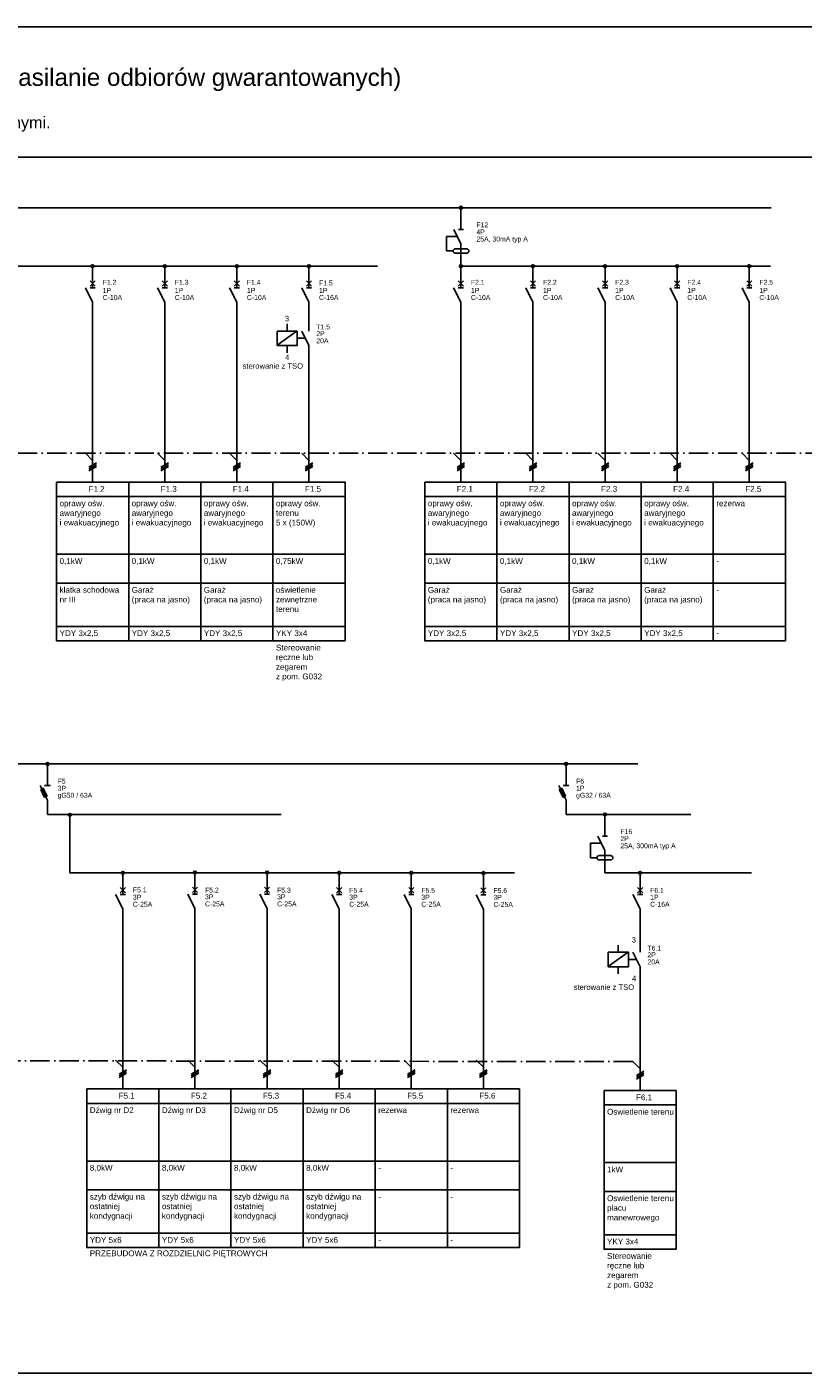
# Model space of a CAD drawing. Header units: centimetres. Extents: x -4250 to -484, y 169 to 6592.
# Tile 33 of 178: x -2501 to -2258, y 1884 to 2304. Entities that reach past the tile are written whole.
import ezdxf

# ---------------------------------------------------------------- set-up
doc = ezdxf.new("R2010")
doc.units = ezdxf.units.CM
doc.linetypes.add('ACAD_ISO10W100', pattern=[18, 12, -3, 0, -3])
doc.layers.add('1', color=7, linetype='Continuous')
doc.styles.add('ARIAL', font='arial.ttf')

msp = doc.modelspace()

# ---------------------------------------------------------------- linework, layer by layer
for p, q in [((-2680.4398, 2304.1735), (-2039.0487, 2304.1735)), ((-2680.4398, 1884.1735), (-2039.0487, 1884.1735))]:
    msp.add_line(p, q)
at = {"linetype": 'ACAD_ISO10W100', "ltscale": 0.5}
msp.add_line((-2311.4675, 1981.3408), (-2670.4398, 1981.8398), dxfattribs=at)
msp.add_lwpolyline([(-2612.4953, 2171.1502), (-2049.0487, 2171.1502)], dxfattribs=at)
at = {"color": 1}
for points in [[(-2491.2801, 2162.1412), (-2468.7801, 2162.1412), (-2468.7801, 2157.6412), (-2491.2801, 2157.6412), (-2491.2801, 2162.1412)], [(-2468.7801, 2162.1412), (-2446.2801, 2162.1412), (-2446.2801, 2157.6412), (-2468.7801, 2157.6412), (-2468.7801, 2162.1412)], [(-2446.2801, 2162.1412), (-2423.7801, 2162.1412), (-2423.7801, 2157.6412), (-2446.2801, 2157.6412), (-2446.2801, 2162.1412)], [(-2423.7801, 2162.1412), (-2401.2801, 2162.1412), (-2401.2801, 2157.6412), (-2423.7801, 2157.6412), (-2423.7801, 2162.1412)], [(-2376.3864, 2162.1412), (-2353.8864, 2162.1412), (-2353.8864, 2157.6412), (-2376.3864, 2157.6412), (-2376.3864, 2162.1412)], [(-2353.8864, 2162.1412), (-2331.3864, 2162.1412), (-2331.3864, 2157.6412), (-2353.8864, 2157.6412), (-2353.8864, 2162.1412)], [(-2331.3864, 2162.1412), (-2308.8864, 2162.1412), (-2308.8864, 2157.6412), (-2331.3864, 2157.6412), (-2331.3864, 2162.1412)], [(-2308.8864, 2162.1412), (-2286.3864, 2162.1412), (-2286.3864, 2157.6412), (-2308.8864, 2157.6412), (-2308.8864, 2162.1412)], [(-2286.3864, 2162.1412), (-2263.8864, 2162.1412), (-2263.8864, 2157.6412), (-2286.3864, 2157.6412), (-2286.3864, 2162.1412)], [(-2491.2801, 2157.6412), (-2468.7801, 2157.6412), (-2468.7801, 2139.6412), (-2491.2801, 2139.6412), (-2491.2801, 2157.6412)], [(-2468.7801, 2157.6412), (-2446.2801, 2157.6412), (-2446.2801, 2139.6412), (-2468.7801, 2139.6412), (-2468.7801, 2157.6412)], [(-2446.2801, 2157.6412), (-2423.7801, 2157.6412), (-2423.7801, 2139.6412), (-2446.2801, 2139.6412), (-2446.2801, 2157.6412)], [(-2423.7801, 2157.6412), (-2401.2801, 2157.6412), (-2401.2801, 2139.6412), (-2423.7801, 2139.6412), (-2423.7801, 2157.6412)], [(-2376.3864, 2157.6412), (-2353.8864, 2157.6412), (-2353.8864, 2139.6412), (-2376.3864, 2139.6412), (-2376.3864, 2157.6412)], [(-2353.8864, 2157.6412), (-2331.3864, 2157.6412), (-2331.3864, 2139.6412), (-2353.8864, 2139.6412), (-2353.8864, 2157.6412)], [(-2331.3864, 2157.6412), (-2308.8864, 2157.6412), (-2308.8864, 2139.6412), (-2331.3864, 2139.6412), (-2331.3864, 2157.6412)], [(-2308.8864, 2157.6412), (-2286.3864, 2157.6412), (-2286.3864, 2139.6412), (-2308.8864, 2139.6412), (-2308.8864, 2157.6412)], [(-2286.3864, 2157.6412), (-2263.8864, 2157.6412), (-2263.8864, 2139.6412), (-2286.3864, 2139.6412), (-2286.3864, 2157.6412)], [(-2491.2801, 2139.6412), (-2468.7801, 2139.6412), (-2468.7801, 2130.6412), (-2491.2801, 2130.6412), (-2491.2801, 2139.6412)], [(-2468.7801, 2139.6412), (-2446.2801, 2139.6412), (-2446.2801, 2130.6412), (-2468.7801, 2130.6412), (-2468.7801, 2139.6412)], [(-2446.2801, 2139.6412), (-2423.7801, 2139.6412), (-2423.7801, 2130.6412), (-2446.2801, 2130.6412), (-2446.2801, 2139.6412)], [(-2423.7801, 2139.6412), (-2401.2801, 2139.6412), (-2401.2801, 2130.6412), (-2423.7801, 2130.6412), (-2423.7801, 2139.6412)], [(-2376.3864, 2139.6412), (-2353.8864, 2139.6412), (-2353.8864, 2130.6412), (-2376.3864, 2130.6412), (-2376.3864, 2139.6412)], [(-2353.8864, 2139.6412), (-2331.3864, 2139.6412), (-2331.3864, 2130.6412), (-2353.8864, 2130.6412), (-2353.8864, 2139.6412)], [(-2331.3864, 2139.6412), (-2308.8864, 2139.6412), (-2308.8864, 2130.6412), (-2331.3864, 2130.6412), (-2331.3864, 2139.6412)], [(-2308.8864, 2139.6412), (-2286.3864, 2139.6412), (-2286.3864, 2130.6412), (-2308.8864, 2130.6412), (-2308.8864, 2139.6412)], [(-2286.3864, 2139.6412), (-2263.8864, 2139.6412), (-2263.8864, 2130.6412), (-2286.3864, 2130.6412), (-2286.3864, 2139.6412)], [(-2491.2801, 2130.6412), (-2468.7801, 2130.6412), (-2468.7801, 2117.1412), (-2491.2801, 2117.1412), (-2491.2801, 2130.6412)], [(-2468.7801, 2130.6412), (-2446.2801, 2130.6412), (-2446.2801, 2117.1412), (-2468.7801, 2117.1412), (-2468.7801, 2130.6412)], [(-2446.2801, 2130.6412), (-2423.7801, 2130.6412), (-2423.7801, 2117.1412), (-2446.2801, 2117.1412), (-2446.2801, 2130.6412)], [(-2423.7801, 2130.6412), (-2401.2801, 2130.6412), (-2401.2801, 2117.1412), (-2423.7801, 2117.1412), (-2423.7801, 2130.6412)], [(-2376.3864, 2130.6412), (-2353.8864, 2130.6412), (-2353.8864, 2117.1412), (-2376.3864, 2117.1412), (-2376.3864, 2130.6412)], [(-2353.8864, 2130.6412), (-2331.3864, 2130.6412), (-2331.3864, 2117.1412), (-2353.8864, 2117.1412), (-2353.8864, 2130.6412)], [(-2331.3864, 2130.6412), (-2308.8864, 2130.6412), (-2308.8864, 2117.1412), (-2331.3864, 2117.1412), (-2331.3864, 2130.6412)], [(-2308.8864, 2130.6412), (-2286.3864, 2130.6412), (-2286.3864, 2117.1412), (-2308.8864, 2117.1412), (-2308.8864, 2130.6412)], [(-2286.3864, 2130.6412), (-2263.8864, 2130.6412), (-2263.8864, 2117.1412), (-2286.3864, 2117.1412), (-2286.3864, 2130.6412)], [(-2491.2801, 2117.1412), (-2468.7801, 2117.1412), (-2468.7801, 2112.6412), (-2491.2801, 2112.6412), (-2491.2801, 2117.1412)], [(-2468.7801, 2117.1412), (-2446.2801, 2117.1412), (-2446.2801, 2112.6412), (-2468.7801, 2112.6412), (-2468.7801, 2117.1412)], [(-2446.2801, 2117.1412), (-2423.7801, 2117.1412), (-2423.7801, 2112.6412), (-2446.2801, 2112.6412), (-2446.2801, 2117.1412)], [(-2423.7801, 2117.1412), (-2401.2801, 2117.1412), (-2401.2801, 2112.6412), (-2423.7801, 2112.6412), (-2423.7801, 2117.1412)], [(-2376.3864, 2117.1412), (-2353.8864, 2117.1412), (-2353.8864, 2112.6412), (-2376.3864, 2112.6412), (-2376.3864, 2117.1412)], [(-2353.8864, 2117.1412), (-2331.3864, 2117.1412), (-2331.3864, 2112.6412), (-2353.8864, 2112.6412), (-2353.8864, 2117.1412)], [(-2331.3864, 2117.1412), (-2308.8864, 2117.1412), (-2308.8864, 2112.6412), (-2331.3864, 2112.6412), (-2331.3864, 2117.1412)], [(-2308.8864, 2117.1412), (-2286.3864, 2117.1412), (-2286.3864, 2112.6412), (-2308.8864, 2112.6412), (-2308.8864, 2117.1412)], [(-2286.3864, 2117.1412), (-2263.8864, 2117.1412), (-2263.8864, 2112.6412), (-2286.3864, 2112.6412), (-2286.3864, 2117.1412)]]:
    msp.add_lwpolyline(points, dxfattribs=at)
at = {"color": 4}
for points in [[(-2391.8592, 1972.8308), (-2369.3592, 1972.8308), (-2369.3592, 1968.3308), (-2391.8592, 1968.3308), (-2391.8592, 1972.8308)], [(-2369.3592, 1972.8308), (-2346.8592, 1972.8308), (-2346.8592, 1968.3308), (-2369.3592, 1968.3308), (-2369.3592, 1972.8308)], [(-2391.8592, 1968.3308), (-2369.3592, 1968.3308), (-2369.3592, 1950.3308), (-2391.8592, 1950.3308), (-2391.8592, 1968.3308)], [(-2369.3592, 1968.3308), (-2346.8592, 1968.3308), (-2346.8592, 1950.3308), (-2369.3592, 1950.3308), (-2369.3592, 1968.3308)], [(-2391.8592, 1950.3308), (-2369.3592, 1950.3308), (-2369.3592, 1941.3308), (-2391.8592, 1941.3308), (-2391.8592, 1950.3308)], [(-2369.3592, 1950.3308), (-2346.8592, 1950.3308), (-2346.8592, 1941.3308), (-2369.3592, 1941.3308), (-2369.3592, 1950.3308)], [(-2391.8592, 1941.3308), (-2369.3592, 1941.3308), (-2369.3592, 1927.8308), (-2391.8592, 1927.8308), (-2391.8592, 1941.3308)], [(-2369.3592, 1941.3308), (-2346.8592, 1941.3308), (-2346.8592, 1927.8308), (-2369.3592, 1927.8308), (-2369.3592, 1941.3308)], [(-2391.8592, 1927.8308), (-2369.3592, 1927.8308), (-2369.3592, 1923.3308), (-2391.8592, 1923.3308), (-2391.8592, 1927.8308)], [(-2369.3592, 1927.8308), (-2346.8592, 1927.8308), (-2346.8592, 1923.3308), (-2369.3592, 1923.3308), (-2369.3592, 1927.8308)]]:
    msp.add_lwpolyline(points, dxfattribs=at)
at = {"layer": '1'}
for p, q in [((-2614.7453, 2263.5214), (-2049.0487, 2263.5214)), ((-2553.8318, 2247.7714), (-2268.3096, 2247.7714)), ((-2547.2444, 2229.5299), (-2391.1306, 2229.5299)), ((-2365.1355, 2229.5299), (-2268.5404, 2229.5299)), ((-2480.0292, 2213.7799), (-2480.0301, 2162.1412)), ((-2457.5292, 2213.7799), (-2457.5301, 2162.1412)), ((-2435.0292, 2213.7799), (-2435.0301, 2162.1412)), ((-2365.1355, 2213.7799), (-2365.1364, 2162.1412)), ((-2342.6355, 2213.7799), (-2342.6364, 2162.1412)), ((-2320.1355, 2213.7799), (-2320.1364, 2162.1412)), ((-2297.6355, 2213.7799), (-2297.6364, 2162.1412)), ((-2275.1355, 2213.7799), (-2275.1364, 2162.1412)), ((-2412.5301, 2201.0303), (-2412.5301, 2162.1412)), ((-2482.2801, 2171.1502), (-2480.0301, 2168.9002)), ((-2481.2001, 2166.7852), (-2478.8601, 2168.1352)), ((-2481.2001, 2166.2452), (-2478.8601, 2167.5952)), ((-2459.7801, 2171.1502), (-2457.5301, 2168.9002)), ((-2458.7001, 2166.7852), (-2456.3601, 2168.1352)), ((-2458.7001, 2166.2452), (-2456.3601, 2167.5952)), ((-2437.2801, 2171.1502), (-2435.0301, 2168.9002)), ((-2436.2001, 2166.7852), (-2433.8601, 2168.1352)), ((-2436.2001, 2166.2452), (-2433.8601, 2167.5952)), ((-2414.7801, 2171.1502), (-2412.5301, 2168.9002)), ((-2413.7001, 2166.7852), (-2411.3601, 2168.1352)), ((-2413.7001, 2166.2452), (-2411.3601, 2167.5952)), ((-2367.3864, 2171.1502), (-2365.1364, 2168.9002)), ((-2366.3064, 2166.7852), (-2363.9664, 2168.1352)), ((-2366.3064, 2166.2452), (-2363.9664, 2167.5952)), ((-2344.8864, 2171.1502), (-2342.6364, 2168.9002)), ((-2343.8064, 2166.7852), (-2341.4664, 2168.1352)), ((-2343.8064, 2166.2452), (-2341.4664, 2167.5952)), ((-2322.3864, 2171.1502), (-2320.1364, 2168.9002)), ((-2321.3064, 2166.7852), (-2318.9664, 2168.1352)), ((-2321.3064, 2166.2452), (-2318.9664, 2167.5952)), ((-2299.8864, 2171.1502), (-2297.6364, 2168.9002)), ((-2298.8064, 2166.7852), (-2296.4664, 2168.1352)), ((-2298.8064, 2166.2452), (-2296.4664, 2167.5952)), ((-2277.3864, 2171.1502), (-2275.1364, 2168.9002)), ((-2276.3064, 2166.7852), (-2273.9664, 2168.1352)), ((-2276.3064, 2166.2452), (-2273.9664, 2167.5952)), ((-2481.2001, 2165.7052), (-2478.8601, 2167.0552)), ((-2458.7001, 2165.7052), (-2456.3601, 2167.0552)), ((-2436.2001, 2165.7052), (-2433.8601, 2167.0552)), ((-2413.7001, 2165.7052), (-2411.3601, 2167.0552)), ((-2366.3064, 2165.7052), (-2363.9664, 2167.0552)), ((-2343.8064, 2165.7052), (-2341.4664, 2167.0552)), ((-2321.3064, 2165.7052), (-2318.9664, 2167.0552)), ((-2298.8064, 2165.7052), (-2296.4664, 2167.0552)), ((-2276.3064, 2165.7052), (-2273.9664, 2167.0552)), ((-2670.4398, 2074.211), (-2309.8974, 2074.211)), ((-2494.0948, 2058.461), (-2421.23, 2058.461)), ((-2332.3281, 2058.461), (-2293.3472, 2058.461)), ((-2487.1955, 2040.2194), (-2414.0574, 2040.2194)), ((-2414.1114, 2040.2194), (-2348.3651, 2040.2194)), ((-2320.2171, 2040.2194), (-2274.4677, 2040.2194)), ((-2470.6092, 2024.4694), (-2470.6092, 1972.8308)), ((-2448.1092, 2024.5702), (-2448.1092, 1972.8308)), ((-2425.6092, 2024.5702), (-2425.6092, 1972.8308)), ((-2403.1092, 2024.4694), (-2403.1092, 1972.8308)), ((-2309.2175, 2024.4694), (-2309.2175, 2015.4694)), ((-2380.6092, 2024.3483), (-2380.6092, 1972.8308)), ((-2358.1092, 2024.3483), (-2358.1092, 1972.8308)), ((-2309.2175, 2010.9694), (-2309.2175, 1972.3318)), ((-2472.8592, 1981.8398), (-2470.6092, 1979.5898)), ((-2471.7792, 1977.4748), (-2469.4392, 1978.8248)), ((-2471.7792, 1976.9348), (-2469.4392, 1978.2848)), ((-2450.3592, 1981.8398), (-2448.1092, 1979.5898)), ((-2449.2792, 1977.4748), (-2446.9392, 1978.8248)), ((-2449.2792, 1976.9348), (-2446.9392, 1978.2848)), ((-2427.8592, 1981.8398), (-2425.6092, 1979.5898)), ((-2426.7792, 1977.4748), (-2424.4392, 1978.8248)), ((-2426.7792, 1976.9348), (-2424.4392, 1978.2848)), ((-2405.3592, 1981.8398), (-2403.1092, 1979.5898)), ((-2404.2792, 1977.4748), (-2401.9392, 1978.8248)), ((-2382.8592, 1981.8398), (-2380.6092, 1979.5898)), ((-2381.7792, 1977.4748), (-2379.4392, 1978.8248)), ((-2381.7792, 1976.9348), (-2379.4392, 1978.2848)), ((-2360.3592, 1981.8398), (-2358.1092, 1979.5898)), ((-2359.2792, 1977.4748), (-2356.9392, 1978.8248)), ((-2359.2792, 1976.9348), (-2356.9392, 1978.2848)), ((-2311.4675, 1981.3408), (-2309.2175, 1979.0908)), ((-2310.3875, 1976.9758), (-2308.0475, 1978.3258)), ((-2471.7792, 1976.3948), (-2469.4392, 1977.7448)), ((-2449.2792, 1976.3948), (-2446.9392, 1977.7448)), ((-2426.7792, 1976.3948), (-2424.4392, 1977.7448)), ((-2381.7792, 1976.3948), (-2379.4392, 1977.7448)), ((-2359.2792, 1976.3948), (-2356.9392, 1977.7448)), ((-2310.3875, 1976.4358), (-2308.0475, 1977.7858)), ((-2310.3875, 1975.8958), (-2308.0475, 1977.2458))]:
    msp.add_line(p, q, dxfattribs=at)
at = {"layer": '1', "color": 1}
for p, q in [((-2365.0984, 2247.7658), (-2365.0984, 2245.4708)), ((-2365.0984, 2247.7658), (-2365.0984, 2245.4708)), ((-2365.0984, 2245.5158), (-2365.0984, 2241.0158)), ((-2366.2234, 2238.7658), (-2369.5984, 2238.7658)), ((-2369.5984, 2238.7658), (-2369.5984, 2234.2658)), ((-2365.0984, 2236.5158), (-2367.3484, 2241.0158)), ((-2365.9084, 2241.0158), (-2364.2884, 2241.0158)), ((-2363.2984, 2234.9408), (-2366.8984, 2234.9408)), ((-2365.0984, 2236.5158), (-2365.1355, 2229.5299)), ((-2369.5984, 2234.2658), (-2367.5734, 2234.2658)), ((-2366.8984, 2233.5908), (-2363.2984, 2233.5908)), ((-2494.0948, 2074.211), (-2494.0948, 2071.916)), ((-2494.0948, 2071.961), (-2494.0948, 2067.461)), ((-2332.3281, 2074.211), (-2332.3281, 2071.916)), ((-2332.3281, 2071.961), (-2332.3281, 2067.461)), ((-2494.0948, 2062.961), (-2496.3448, 2067.461)), ((-2496.2188, 2066.21), (-2495.4178, 2066.615)), ((-2494.2118, 2064.203), (-2495.4178, 2066.615)), ((-2493.1948, 2067.461), (-2494.9948, 2067.461)), ((-2332.3281, 2062.961), (-2334.5781, 2067.461)), ((-2334.4521, 2066.21), (-2333.6511, 2066.615)), ((-2332.4451, 2064.203), (-2333.6511, 2066.615)), ((-2331.4281, 2067.461), (-2333.2281, 2067.461)), ((-2495.0128, 2063.798), (-2496.2188, 2066.21)), ((-2495.0128, 2063.798), (-2494.2118, 2064.203)), ((-2494.0948, 2062.961), (-2494.0948, 2058.461)), ((-2333.2461, 2063.798), (-2334.4521, 2066.21)), ((-2333.2461, 2063.798), (-2332.4451, 2064.203)), ((-2332.3281, 2062.961), (-2332.3281, 2058.461)), ((-2487.159, 2058.3343), (-2487.159, 2056.0393)), ((-2320.1799, 2058.4554), (-2320.1799, 2056.1604)), ((-2320.1799, 2058.4554), (-2320.1799, 2056.1604)), ((-2320.1799, 2056.2054), (-2320.1799, 2051.7054)), ((-2320.1799, 2047.2054), (-2322.4299, 2051.7054)), ((-2320.9899, 2051.7054), (-2319.3699, 2051.7054)), ((-2321.3049, 2049.4554), (-2324.6799, 2049.4554)), ((-2324.6799, 2049.4554), (-2324.6799, 2044.9554)), ((-2318.3799, 2045.6304), (-2321.9799, 2045.6304)), ((-2320.1799, 2047.2054), (-2320.2171, 2040.2194)), ((-2324.6799, 2044.9554), (-2322.6549, 2044.9554)), ((-2321.9799, 2044.2804), (-2318.3799, 2044.2804))]:
    msp.add_line(p, q, dxfattribs=at)
at = {"layer": '1', "color": 3}
for p, q in [((-2480.0292, 2229.5299), (-2480.0292, 2227.2349)), ((-2480.0292, 2227.2799), (-2480.0292, 2222.7799)), ((-2457.5292, 2229.5299), (-2457.5292, 2227.2349)), ((-2457.5292, 2227.2799), (-2457.5292, 2222.7799)), ((-2435.0292, 2229.5299), (-2435.0292, 2227.2349)), ((-2435.0292, 2227.2799), (-2435.0292, 2222.7799)), ((-2412.5301, 2229.5313), (-2412.5301, 2227.2363)), ((-2412.5301, 2227.2813), (-2412.5301, 2222.7813)), ((-2365.1355, 2229.5299), (-2365.1355, 2227.2349)), ((-2365.1355, 2227.2799), (-2365.1355, 2222.7799)), ((-2342.6355, 2229.5299), (-2342.6355, 2227.2349)), ((-2342.6355, 2227.2799), (-2342.6355, 2222.7799)), ((-2320.1355, 2229.5299), (-2320.1355, 2227.2349)), ((-2320.1355, 2227.2799), (-2320.1355, 2222.7799)), ((-2297.6355, 2229.5299), (-2297.6355, 2227.2349)), ((-2297.6355, 2227.2799), (-2297.6355, 2222.7799)), ((-2275.1355, 2229.5299), (-2275.1355, 2227.2349)), ((-2275.1355, 2227.2799), (-2275.1355, 2222.7799)), ((-2480.0292, 2218.2799), (-2482.2792, 2222.7799)), ((-2480.8392, 2223.3199), (-2479.2192, 2224.9399)), ((-2479.2192, 2223.3199), (-2480.8392, 2224.9399)), ((-2479.2192, 2222.7799), (-2480.8392, 2222.7799)), ((-2457.5292, 2218.2799), (-2459.7792, 2222.7799)), ((-2458.3392, 2223.3199), (-2456.7192, 2224.9399)), ((-2456.7192, 2223.3199), (-2458.3392, 2224.9399)), ((-2456.7192, 2222.7799), (-2458.3392, 2222.7799)), ((-2435.0292, 2218.2799), (-2437.2792, 2222.7799)), ((-2435.8392, 2223.3199), (-2434.2192, 2224.9399)), ((-2434.2192, 2223.3199), (-2435.8392, 2224.9399)), ((-2434.2192, 2222.7799), (-2435.8392, 2222.7799)), ((-2412.5301, 2218.2813), (-2414.7801, 2222.7813)), ((-2413.3401, 2223.3213), (-2411.7201, 2224.9413)), ((-2411.7201, 2223.3213), (-2413.3401, 2224.9413)), ((-2411.7201, 2222.7813), (-2413.3401, 2222.7813)), ((-2365.1355, 2218.2799), (-2367.3855, 2222.7799)), ((-2365.9455, 2223.3199), (-2364.3255, 2224.9399)), ((-2364.3255, 2223.3199), (-2365.9455, 2224.9399)), ((-2364.3255, 2222.7799), (-2365.9455, 2222.7799)), ((-2342.6355, 2218.2799), (-2344.8855, 2222.7799)), ((-2341.8255, 2223.3199), (-2343.4455, 2224.9399)), ((-2343.4455, 2223.3199), (-2341.8255, 2224.9399)), ((-2341.8255, 2222.7799), (-2343.4455, 2222.7799)), ((-2320.1355, 2218.2799), (-2322.3855, 2222.7799)), ((-2319.3255, 2223.3199), (-2320.9455, 2224.9399)), ((-2320.9455, 2223.3199), (-2319.3255, 2224.9399)), ((-2319.3255, 2222.7799), (-2320.9455, 2222.7799)), ((-2297.6355, 2218.2799), (-2299.8855, 2222.7799)), ((-2296.8255, 2223.3199), (-2298.4455, 2224.9399)), ((-2298.4455, 2223.3199), (-2296.8255, 2224.9399)), ((-2296.8255, 2222.7799), (-2298.4455, 2222.7799)), ((-2275.1355, 2218.2799), (-2277.3855, 2222.7799)), ((-2274.3255, 2223.3199), (-2275.9455, 2224.9399)), ((-2275.9455, 2223.3199), (-2274.3255, 2224.9399)), ((-2274.3255, 2222.7799), (-2275.9455, 2222.7799)), ((-2480.0292, 2218.2799), (-2480.0292, 2213.7799)), ((-2457.5292, 2218.2799), (-2457.5292, 2213.7799)), ((-2435.0292, 2218.2799), (-2435.0292, 2213.7799)), ((-2412.5301, 2218.2813), (-2412.5301, 2213.7813)), ((-2365.1355, 2218.2799), (-2365.1355, 2213.7799)), ((-2342.6355, 2218.2799), (-2342.6355, 2213.7799)), ((-2320.1355, 2218.2799), (-2320.1355, 2213.7799)), ((-2297.6355, 2218.2799), (-2297.6355, 2213.7799)), ((-2275.1355, 2218.2799), (-2275.1355, 2213.7799)), ((-2470.6092, 2040.2194), (-2470.6092, 2037.9244)), ((-2470.6092, 2037.9694), (-2470.6092, 2033.4694)), ((-2448.1092, 2040.3202), (-2448.1092, 2038.0252)), ((-2448.1092, 2038.0702), (-2448.1092, 2033.5702)), ((-2425.6092, 2040.3202), (-2425.6092, 2038.0252)), ((-2425.6092, 2038.0702), (-2425.6092, 2033.5702)), ((-2403.1092, 2040.2194), (-2403.1092, 2037.9244)), ((-2403.1092, 2037.9694), (-2403.1092, 2033.4694)), ((-2380.6092, 2040.2194), (-2380.6092, 2037.9244)), ((-2380.6092, 2037.9694), (-2380.6092, 2033.4694)), ((-2358.1092, 2040.1691), (-2358.1092, 2037.8741)), ((-2358.1092, 2037.9191), (-2358.1092, 2033.4191)), ((-2309.2175, 2040.2194), (-2309.2175, 2037.9244)), ((-2309.2175, 2037.9694), (-2309.2175, 2033.4694)), ((-2470.6092, 2028.9694), (-2472.8592, 2033.4694)), ((-2469.7992, 2034.0094), (-2471.4192, 2035.6294)), ((-2471.4192, 2034.0094), (-2469.7992, 2035.6294)), ((-2469.7992, 2033.4694), (-2471.4192, 2033.4694)), ((-2448.1092, 2029.0702), (-2450.3592, 2033.5702)), ((-2448.9192, 2034.1102), (-2447.2992, 2035.7302)), ((-2447.2992, 2034.1102), (-2448.9192, 2035.7302)), ((-2447.2992, 2033.5702), (-2448.9192, 2033.5702)), ((-2425.6092, 2029.0702), (-2427.8592, 2033.5702)), ((-2424.7992, 2034.1102), (-2426.4192, 2035.7302)), ((-2426.4192, 2034.1102), (-2424.7992, 2035.7302)), ((-2424.7992, 2033.5702), (-2426.4192, 2033.5702)), ((-2403.1092, 2028.9694), (-2405.3592, 2033.4694)), ((-2402.2992, 2034.0094), (-2403.9192, 2035.6294)), ((-2403.9192, 2034.0094), (-2402.2992, 2035.6294)), ((-2402.2992, 2033.4694), (-2403.9192, 2033.4694)), ((-2380.6092, 2028.9694), (-2382.8592, 2033.4694)), ((-2381.4192, 2034.0094), (-2379.7992, 2035.6294)), ((-2379.7992, 2034.0094), (-2381.4192, 2035.6294)), ((-2379.7992, 2033.4694), (-2381.4192, 2033.4694)), ((-2358.1092, 2028.9191), (-2360.3592, 2033.4191)), ((-2357.2992, 2033.9591), (-2358.9192, 2035.5791)), ((-2358.9192, 2033.9591), (-2357.2992, 2035.5791)), ((-2357.2992, 2033.4191), (-2358.9192, 2033.4191)), ((-2309.2175, 2028.9694), (-2311.4675, 2033.4694)), ((-2308.4075, 2034.0094), (-2310.0275, 2035.6294)), ((-2310.0275, 2034.0094), (-2308.4075, 2035.6294)), ((-2308.4075, 2033.4694), (-2310.0275, 2033.4694)), ((-2470.6092, 2028.9694), (-2470.6092, 2024.4694)), ((-2448.1092, 2029.0702), (-2448.1092, 2024.5702)), ((-2425.6092, 2029.0702), (-2425.6092, 2024.5702)), ((-2403.1092, 2028.9694), (-2403.1092, 2024.4694)), ((-2380.6092, 2028.9694), (-2380.6092, 2024.4694)), ((-2358.1092, 2028.9191), (-2358.1092, 2024.4191)), ((-2309.2175, 2028.9694), (-2309.2175, 2024.4694))]:
    msp.add_line(p, q, dxfattribs=at)
at = {"layer": '1', "color": 42}
for p, q in [((-2412.5301, 2213.7813), (-2412.5301, 2209.2813)), ((-2422.4751, 2209.2813), (-2422.4751, 2204.7813)), ((-2422.4751, 2209.2813), (-2416.1751, 2209.2813)), ((-2419.3251, 2209.2813), (-2419.3251, 2211.5313)), ((-2416.1751, 2209.2813), (-2416.1751, 2204.7813)), ((-2412.5301, 2204.7813), (-2414.7801, 2209.2813)), ((-2422.4751, 2204.7813), (-2416.1751, 2204.7813)), ((-2419.3251, 2204.7813), (-2419.3251, 2202.5313)), ((-2412.5301, 2204.7813), (-2412.5301, 2200.2813)), ((-2316.0125, 2015.4694), (-2316.0125, 2017.7194)), ((-2309.2175, 2019.9694), (-2309.2175, 2015.4694)), ((-2319.1625, 2015.4694), (-2319.1625, 2010.9694)), ((-2319.1625, 2015.4694), (-2312.8625, 2015.4694)), ((-2312.8625, 2015.4694), (-2312.8625, 2010.9694)), ((-2309.2175, 2010.9694), (-2311.4675, 2015.4694)), ((-2319.1625, 2010.9694), (-2312.8625, 2010.9694)), ((-2316.0125, 2010.9694), (-2316.0125, 2008.7194)), ((-2309.2175, 2010.9694), (-2309.2175, 2006.4694))]:
    msp.add_line(p, q, dxfattribs=at)
at = {"layer": '1', "color": 0}
for p, q in [((-2487.159, 2058.3343), (-2487.159, 2056.0393)), ((-2487.159, 2056.0843), (-2487.159, 2040.3193))]:
    msp.add_line(p, q, dxfattribs=at)
at = {"layer": '1', "color": 4}
for p, q in [((-2404.2792, 1976.9348), (-2401.9392, 1978.2848)), ((-2404.2792, 1976.3948), (-2401.9392, 1977.7448))]:
    msp.add_line(p, q, dxfattribs=at)
at = {"layer": '1', "color": 42}
for points in [[(-2422.4751, 2204.8636), (-2416.1751, 2209.3636)], [(-2416.1751, 2207.0313), (-2413.6551, 2207.0313)], [(-2319.1625, 2011.0518), (-2312.8625, 2015.5518)], [(-2312.8625, 2013.2194), (-2310.3425, 2013.2194)]]:
    msp.add_lwpolyline(points, dxfattribs=at)
at = {"layer": '1', "color": 4, "ltscale": 10}
for points in [[(-2481.8592, 1972.8308), (-2459.3592, 1972.8308), (-2459.3592, 1968.3308), (-2481.8592, 1968.3308), (-2481.8592, 1972.8308)], [(-2459.3592, 1972.8308), (-2436.8592, 1972.8308), (-2436.8592, 1968.3308), (-2459.3592, 1968.3308), (-2459.3592, 1972.8308)], [(-2436.8592, 1972.8308), (-2414.3592, 1972.8308), (-2414.3592, 1968.3308), (-2436.8592, 1968.3308), (-2436.8592, 1972.8308)], [(-2414.3592, 1972.8308), (-2391.8592, 1972.8308), (-2391.8592, 1968.3308), (-2414.3592, 1968.3308), (-2414.3592, 1972.8308)], [(-2481.8592, 1968.3308), (-2459.3592, 1968.3308), (-2459.3592, 1950.3308), (-2481.8592, 1950.3308), (-2481.8592, 1968.3308)], [(-2459.3592, 1968.3308), (-2436.8592, 1968.3308), (-2436.8592, 1950.3308), (-2459.3592, 1950.3308), (-2459.3592, 1968.3308)], [(-2436.8592, 1968.3308), (-2414.3592, 1968.3308), (-2414.3592, 1950.3308), (-2436.8592, 1950.3308), (-2436.8592, 1968.3308)], [(-2414.3592, 1968.3308), (-2391.8592, 1968.3308), (-2391.8592, 1950.3308), (-2414.3592, 1950.3308), (-2414.3592, 1968.3308)], [(-2481.8592, 1950.3308), (-2459.3592, 1950.3308), (-2459.3592, 1941.3308), (-2481.8592, 1941.3308), (-2481.8592, 1950.3308)], [(-2459.3592, 1950.3308), (-2436.8592, 1950.3308), (-2436.8592, 1941.3308), (-2459.3592, 1941.3308), (-2459.3592, 1950.3308)], [(-2436.8592, 1950.3308), (-2414.3592, 1950.3308), (-2414.3592, 1941.3308), (-2436.8592, 1941.3308), (-2436.8592, 1950.3308)], [(-2414.3592, 1950.3308), (-2391.8592, 1950.3308), (-2391.8592, 1941.3308), (-2414.3592, 1941.3308), (-2414.3592, 1950.3308)], [(-2481.8592, 1941.3308), (-2459.3592, 1941.3308), (-2459.3592, 1927.8308), (-2481.8592, 1927.8308), (-2481.8592, 1941.3308)], [(-2459.3592, 1941.3308), (-2436.8592, 1941.3308), (-2436.8592, 1927.8308), (-2459.3592, 1927.8308), (-2459.3592, 1941.3308)], [(-2436.8592, 1941.3308), (-2414.3592, 1941.3308), (-2414.3592, 1927.8308), (-2436.8592, 1927.8308), (-2436.8592, 1941.3308)], [(-2414.3592, 1941.3308), (-2391.8592, 1941.3308), (-2391.8592, 1927.8308), (-2414.3592, 1927.8308), (-2414.3592, 1941.3308)], [(-2481.8592, 1927.8308), (-2459.3592, 1927.8308), (-2459.3592, 1923.3308), (-2481.8592, 1923.3308), (-2481.8592, 1927.8308)], [(-2459.3592, 1927.8308), (-2436.8592, 1927.8308), (-2436.8592, 1923.3308), (-2459.3592, 1923.3308), (-2459.3592, 1927.8308)], [(-2436.8592, 1927.8308), (-2414.3592, 1927.8308), (-2414.3592, 1923.3308), (-2436.8592, 1923.3308), (-2436.8592, 1927.8308)], [(-2414.3592, 1927.8308), (-2391.8592, 1927.8308), (-2391.8592, 1923.3308), (-2414.3592, 1923.3308), (-2414.3592, 1927.8308)]]:
    msp.add_lwpolyline(points, dxfattribs=at)
at = {"layer": '1', "color": 1, "ltscale": 10}
for points in [[(-2320.4675, 1972.3318), (-2297.9675, 1972.3318), (-2297.9675, 1967.8318), (-2320.4675, 1967.8318), (-2320.4675, 1972.3318)], [(-2320.4675, 1967.8318), (-2297.9675, 1967.8318), (-2297.9675, 1949.8318), (-2320.4675, 1949.8318), (-2320.4675, 1967.8318)], [(-2320.4675, 1949.8318), (-2297.9675, 1949.8318), (-2297.9675, 1940.8318), (-2320.4675, 1940.8318), (-2320.4675, 1949.8318)], [(-2320.4675, 1940.8318), (-2297.9675, 1940.8318), (-2297.9675, 1927.3318), (-2320.4675, 1927.3318), (-2320.4675, 1940.8318)], [(-2320.4675, 1927.3318), (-2297.9675, 1927.3318), (-2297.9675, 1922.8318), (-2320.4675, 1922.8318), (-2320.4675, 1927.3318)]]:
    msp.add_lwpolyline(points, dxfattribs=at)
at = {"layer": '1', "color": 3}
for centre in [(-2470.6092, 2040.2194), (-2448.1092, 2040.3202), (-2425.6092, 2040.3202), (-2403.1092, 2040.2194), (-2380.6092, 2040.2194), (-2358.1092, 2040.1691), (-2309.2175, 2040.2194)]:
    msp.add_circle(centre, 0.45, dxfattribs=at)
at = {"layer": '1', "color": 1}
for centre, start, end in [((-2366.8984, 2234.2658), 90, 270), ((-2363.2984, 2234.2658), 270, 90), ((-2321.9799, 2044.9554), 90, 270), ((-2318.3799, 2044.9554), 270, 90)]:
    msp.add_arc(centre, 0.675, start, end, dxfattribs=at)
at = {"layer": 'Defpoints', "color": 1, "linetype": 'Continuous'}
for centre in [(-2365.0984, 2247.7658), (-2494.0948, 2074.211), (-2332.3281, 2074.211), (-2320.1799, 2058.4554)]:
    msp.add_circle(centre, 0.45, dxfattribs=at)
at = {"layer": 'Defpoints', "color": 3, "linetype": 'Continuous'}
for centre in [(-2480.0292, 2229.5299), (-2457.5292, 2229.5299), (-2435.0292, 2229.5299), (-2412.5301, 2229.5313), (-2365.1355, 2229.5299), (-2342.6355, 2229.5299), (-2320.1355, 2229.5299), (-2297.6355, 2229.5299), (-2275.1355, 2229.5299)]:
    msp.add_circle(centre, 0.45, dxfattribs=at)
at = {"layer": 'Defpoints', "color": 42, "linetype": 'Continuous'}
msp.add_circle((-2365.1355, 2229.5299), 0.45, dxfattribs=at)
at = {"layer": 'Defpoints', "color": 0, "linetype": 'Continuous'}
msp.add_circle((-2487.159, 2058.3343), 0.45, dxfattribs=at)

# ---------------------------------------------------------------- texts
at = {"color": 1, "style": 'ARIAL'}
for s, p in [('F1.2', (-2481.2991, 2159.1262)), ('F1.3', (-2458.7991, 2159.1262)), ('F1.4', (-2436.2991, 2159.1262)), ('F1.5', (-2413.7991, 2159.1262)), ('F2.1', (-2366.4054, 2159.1262)), ('F2.2', (-2343.9054, 2159.1262)), ('F2.3', (-2321.4054, 2159.1262)), ('F2.4', (-2298.9054, 2159.1262)), ('F2.5', (-2276.4054, 2159.1262)), ('F6.1', (-2310.4865, 1969.3168))]:
    msp.add_text(s, height=1.8, dxfattribs=at).set_placement(p)
at = {"color": 4, "style": 'ARIAL'}
for s, p in [('F5.1', (-2471.8782, 1969.8158)), ('F5.2', (-2449.3782, 1969.8158)), ('F5.3', (-2426.8782, 1969.8158)), ('F5.4', (-2404.3782, 1969.8158)), ('F5.5', (-2381.8782, 1969.8158)), ('F5.6', (-2359.3782, 1969.8158))]:
    msp.add_text(s, height=1.8, dxfattribs=at).set_placement(p)
at = {"color": 1, "linetype": 'Continuous', "char_height": 1.8, "width": 27.81648, "attachment_point": 1, "style": 'ARIAL'}
for s, insert in [('oprawy ośw.\\Pawaryjnego\\Pi ewakuacyjnego', (-2490.3351, 2156.4262)), ('oprawy ośw.\\Pawaryjnego\\Pi ewakuacyjnego', (-2467.8351, 2156.4262)), ('oprawy ośw.\\Pawaryjnego\\Pi ewakuacyjnego', (-2445.3351, 2156.4262)), ('\\fArial|b0|i0|c238|p34;oprawy ośw.\\Pterenu\\P5 x (150W)', (-2422.8351, 2156.4262)), ('oprawy ośw.\\Pawaryjnego\\Pi ewakuacyjnego', (-2375.4414, 2156.4262)), ('oprawy ośw.\\Pawaryjnego\\Pi ewakuacyjnego', (-2352.9414, 2156.4262)), ('oprawy ośw.\\Pawaryjnego\\Pi ewakuacyjnego', (-2330.4414, 2156.4262)), ('oprawy ośw.\\Pawaryjnego\\Pi ewakuacyjnego', (-2307.9414, 2156.4262)), ('{\\fArial|b0|i0|c238|p34;rezerwa}', (-2285.4414, 2156.4262)), ('0,1kW', (-2490.3351, 2138.4262)), ('0,1kW', (-2467.8351, 2138.4262)), ('0,1kW', (-2445.3351, 2138.4262)), ('\\fArial|b0|i0|c238|p34;0,75kW', (-2422.8351, 2138.4262)), ('0,1kW', (-2375.4414, 2138.4262)), ('0,1kW', (-2352.9414, 2138.4262)), ('0,1kW', (-2330.4414, 2138.4262)), ('0,1kW', (-2307.9414, 2138.4262)), ('{\\fArial|b0|i0|c238|p34;-}', (-2285.4414, 2138.4262)), ('\\fArial|b0|i0|c238|p34;klatka schodowa\\Pnr III', (-2490.3351, 2129.4262)), ('Garaż\\P(praca na jasno) ', (-2467.8351, 2129.4262)), ('Garaż\\P(praca na jasno) ', (-2445.3351, 2129.4262)), ('\\fArial|b0|i0|c238|p34;oświetlenie\\Pzewnętrzne\\Pterenu', (-2422.8351, 2129.4262)), ('Garaż\\P(praca na jasno) ', (-2375.4414, 2129.4262)), ('Garaż\\P(praca na jasno) ', (-2352.9414, 2129.4262)), ('Garaż\\P(praca na jasno) ', (-2330.4414, 2129.4262)), ('Garaż\\P(praca na jasno) ', (-2307.9414, 2129.4262)), ('{\\fArial|b0|i0|c238|p34;-}', (-2285.4414, 2129.4262)), ('YDY 3x2,5', (-2490.3351, 2115.9262)), ('YDY 3x2,5', (-2467.8351, 2115.9262)), ('YDY 3x2,5', (-2445.3351, 2115.9262)), ('\\fArial|b0|i0|c238|p34;YKY 3x4', (-2422.8351, 2115.9262)), ('YDY 3x2,5', (-2375.4414, 2115.9262)), ('YDY 3x2,5', (-2352.9414, 2115.9262)), ('YDY 3x2,5', (-2330.4414, 2115.9262)), ('YDY 3x2,5', (-2307.9414, 2115.9262)), ('{\\fArial|b0|i0|c238|p34;-}', (-2285.4414, 2115.9262)), ('\\fArial|b0|i0|c238|p34;Stereowanie\\Pręczne lub\\Pzegarem\\Pz pom. G032', (-2422.8351, 2111.4262)), ('\\fArial|b0|i0|c238|p34;Oswietlenie terenu\\P', (-2319.5225, 1966.6168)), ('\\fArial|b0|i0|c238|p34;1kW', (-2319.5225, 1948.6168)), ('\\fArial|b0|i0|c238|p34;Oswietlenie terenu\\Pplacu\\Pmanewrowego', (-2319.5225, 1939.6168)), ('\\fArial|b0|i0|c238|p34;YKY 3x4', (-2319.5225, 1926.1168)), ('\\fArial|b0|i0|c238|p34;Stereowanie\\Pręczne lub\\Pzegarem\\Pz pom. G032', (-2319.5225, 1921.6168))]:
    msp.add_mtext(s, dxfattribs=dict(at, insert=insert))
at = {"color": 4, "linetype": 'Continuous', "char_height": 1.8, "attachment_point": 1, "style": 'ARIAL'}
for s, insert, width in [('{\\fArial|b0|i0|c238|p34;Dźwig nr D2}', (-2480.9142, 1967.1158), 27.81648), ('{\\fArial|b0|i0|c238|p34;Dźwig nr D6}', (-2413.4142, 1967.1158), 27.81648), ('{\\fArial|b0|i0|c238|p34;rezerwa}', (-2390.9142, 1967.1158), 27.81648), ('{\\fArial|b0|i0|c238|p34;rezerwa}', (-2368.4142, 1967.1158), 27.81648), ('{\\fArial|b0|i0|c238|p34;8,0kW}', (-2480.9142, 1949.1158), 27.81648), ('{\\fArial|b0|i0|c238|p34;8,0kW}', (-2413.4142, 1949.1158), 27.81648), ('{\\fArial|b0|i0|c238|p34;-}', (-2390.9142, 1949.1158), 27.81648), ('{\\fArial|b0|i0|c238|p34;-}', (-2368.4142, 1949.1158), 27.81648), ('{\\fArial|b0|i0|c238|p34;szyb dźwigu na\\Postatniej\\Pkondygnacji}', (-2480.9142, 1940.1158), 27.81648), ('{\\fArial|b0|i0|c238|p34;szyb dźwigu na\\Postatniej\\Pkondygnacji}', (-2413.4142, 1940.1158), 27.81648), ('{\\fArial|b0|i0|c238|p34;-}', (-2390.9142, 1940.1158), 27.81648), ('{\\fArial|b0|i0|c238|p34;-}', (-2368.4142, 1940.1158), 27.81648), ('{\\fArial|b0|i0|c238|p34;YDY 5x6}', (-2480.9142, 1926.6158), 27.81648), ('{\\fArial|b0|i0|c238|p34;YDY 5x6}', (-2413.4142, 1926.6158), 27.81648), ('{\\fArial|b0|i0|c238|p34;-}', (-2390.9142, 1926.6158), 27.81648), ('{\\fArial|b0|i0|c238|p34;-}', (-2368.4142, 1926.6158), 27.81648), ('PRZEBUDOWA Z ROZDZIELNIC PIĘTROWYCH', (-2480.9142, 1922.4381), 69.526679)]:
    msp.add_mtext(s, dxfattribs=dict(at, insert=insert, width=width))
at = {"color": 4, "char_height": 1.8, "width": 27.81648, "attachment_point": 1, "style": 'ARIAL'}
for s, insert in [('{\\fArial|b0|i0|c238|p34;Dźwig nr D3}', (-2458.4142, 1967.1158)), ('{\\fArial|b0|i0|c238|p34;Dźwig nr D5}', (-2435.9142, 1967.1158)), ('{\\fArial|b0|i0|c238|p34;8,0kW}', (-2458.4142, 1949.1158)), ('{\\fArial|b0|i0|c238|p34;8,0kW}', (-2435.9142, 1949.1158)), ('{\\fArial|b0|i0|c238|p34;szyb dźwigu na\\Postatniej\\Pkondygnacji}', (-2458.4142, 1940.1158)), ('{\\fArial|b0|i0|c238|p34;szyb dźwigu na\\Postatniej\\Pkondygnacji}', (-2435.9142, 1940.1158)), ('{\\fArial|b0|i0|c238|p34;YDY 5x6}', (-2458.4142, 1926.6158)), ('{\\fArial|b0|i0|c238|p34;YDY 5x6}', (-2435.9142, 1926.6158))]:
    msp.add_mtext(s, dxfattribs=dict(at, insert=insert))
at = {"layer": '1', "color": 1, "style": 'ARIAL'}
for s, p in [('F12', (-2360.2744, 2241.653)), ('4P', (-2360.2744, 2239.4408)), ('25A, 30mA typ A', (-2360.2744, 2237.2243)), ('3P', (-2490.9538, 2065.886)), ('F5', (-2490.9538, 2068.0981)), ('1P', (-2329.1871, 2065.886)), ('F6', (-2329.1871, 2068.0981)), ('gG50 / 63A', (-2490.9538, 2063.681)), ('gG32 / 63A', (-2329.1871, 2063.681)), ('F16', (-2315.3559, 2052.3426)), ('2P', (-2315.3559, 2050.1304)), ('25A, 300mA typ A', (-2315.3559, 2047.9138))]:
    msp.add_text(s, height=1.53, dxfattribs=at).set_placement(p)
at = {"layer": '1', "color": 3, "style": 'ARIAL'}
for s, p in [('1P', (-2476.8882, 2221.2049)), ('F1.2', (-2476.8882, 2223.7332)), ('1P', (-2454.3882, 2221.2049)), ('F1.3', (-2454.3882, 2223.7332)), ('1P', (-2431.8882, 2221.2049)), ('F1.4', (-2431.8882, 2223.7332)), ('1P', (-2409.3891, 2221.2063)), ('F1.5', (-2409.3891, 2223.5284)), ('1P', (-2361.9945, 2221.2049)), ('F2.1', (-2361.9945, 2223.7332)), ('1P', (-2339.4945, 2221.2049)), ('F2.2', (-2339.4945, 2223.7332)), ('1P', (-2316.9945, 2221.2049)), ('F2.3', (-2316.9945, 2223.7332)), ('1P', (-2294.4945, 2221.2049)), ('F2.4', (-2294.4945, 2223.7332)), ('1P', (-2271.9945, 2221.2049)), ('F2.5', (-2271.9945, 2223.7332)), ('C-10A', (-2476.8882, 2218.9999)), ('C-10A', (-2454.3882, 2218.9999)), ('C-10A', (-2431.8882, 2218.9999)), ('C-16A', (-2409.3891, 2219.0013)), ('C-10A', (-2361.9945, 2218.9999)), ('C-10A', (-2339.4945, 2218.9999)), ('C-10A', (-2316.9945, 2218.9999)), ('C-10A', (-2294.4945, 2218.9999)), ('C-10A', (-2271.9945, 2218.9999)), ('3P', (-2467.4682, 2031.8944)), ('F5.1', (-2467.4682, 2034.1615)), ('3P', (-2444.9682, 2031.9952)), ('F5.2', (-2444.9682, 2034.0904)), ('3P', (-2422.4682, 2031.9952)), ('F5.3', (-2422.4682, 2034.0904)), ('3P', (-2399.9682, 2031.8944)), ('F5.4', (-2399.9682, 2034.0305)), ('3P', (-2377.4682, 2031.8944)), ('F5.5', (-2377.4682, 2034.0305)), ('3P', (-2354.9682, 2031.8441)), ('F5.6', (-2354.9682, 2033.9801)), ('1P', (-2306.0765, 2031.8944)), ('F6.1', (-2306.0765, 2034.0305)), ('C-25A', (-2467.4682, 2029.6894)), ('C-25A', (-2444.9682, 2029.7902)), ('C-25A', (-2422.4682, 2029.7902)), ('C-25A', (-2399.9682, 2029.6894)), ('C-25A', (-2377.4682, 2029.6894)), ('C-25A', (-2354.9682, 2029.6391)), ('C-16A', (-2306.0765, 2029.6894))]:
    msp.add_text(s, height=1.53, dxfattribs=at).set_placement(p)
at = {"layer": '1', "color": 42, "style": 'ARIAL'}
for s, height, p in [('3', 1.7, (-2420.0623, 2212.3195)), ('T1.5', 1.53, (-2410.2351, 2209.7972)), ('2P', 1.53, (-2410.2351, 2207.7063)), ('20A', 1.53, (-2410.2351, 2205.5013)), ('4', 1.7, (-2419.995, 2200.2345)), ('sterowanie z TSO', 1.7, (-2433.2441, 2197.5412)), ('3', 1.7, (-2311.8331, 2018.5076)), ('T6.1', 1.53, (-2306.9225, 2015.9854)), ('2P', 1.53, (-2306.9225, 2013.8944)), ('20A', 1.53, (-2306.9225, 2011.6894)), ('4', 1.7, (-2311.7657, 2006.4227)), ('sterowanie z TSO', 1.7, (-2329.9315, 2003.7293))]:
    msp.add_text(s, height=height, dxfattribs=at).set_placement(p)
at = {"layer": '1', "color": 1, "insert": (-2614.7453, 2291.1773), "char_height": 5.4, "width": 253.464771, "attachment_point": 1}
msp.add_mtext('\\fArial|b0|i0|c238|p34;R2/0A (rozdzielnica nr3 garażu, zasilanie odbiorów gwarantowanych)\\P\\H0.6667x;In = 200A; Un= 230/400V; Icw=6kA\\PObudowa stojąca, IP20, metalowa z drzwiami pełnymi.', dxfattribs=at)

doc.saveas('drawing.dxf')
